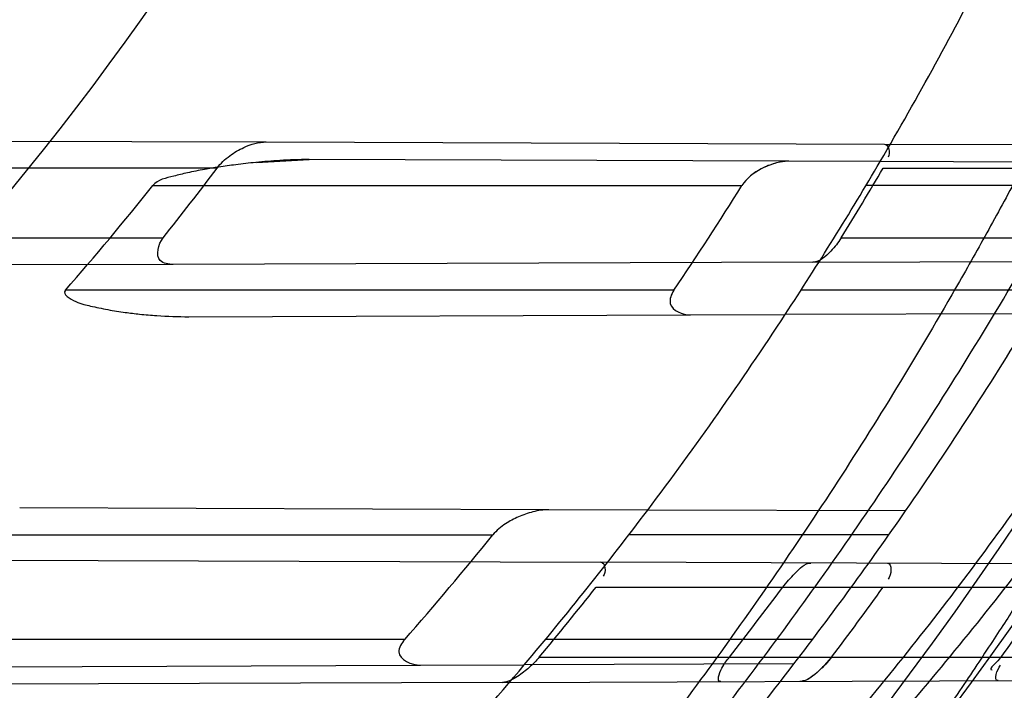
# Model space of a CAD drawing. Header units: millimetres. Extents: x 0 to 297, y 0 to 210.
# Tile 81 of 256: x 146.0682 to 146.1669, y 92.9608 to 93.028. Entities that reach past the tile are written whole.
import ezdxf

# ---------------------------------------------------------------- set-up
doc = ezdxf.new("R2010")
doc.units = ezdxf.units.MM
doc.header["$LTSCALE"] = 16.335
doc.layers.get('0').update_dxf_attribs({"linetype": 'CONTINUOUS'})
for name, color, linetype in [('01_GLOBAL', 7, 'CONTINUOUS'), ('INTFCLR_1', 7, 'CONTINUOUS'), ('INTFCLR_144815', 7, 'CONTINUOUS')]:
    doc.layers.add(name, color=color, linetype=linetype)

msp = doc.modelspace()

# ---------------------------------------------------------------- linework, layer by layer
at = {"color": 7, "linetype": 'Continuous'}
msp.add_circle((146.8548034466, 92.13446435), 2.66, dxfattribs=at)
at = {"color": 9, "linetype": 'Continuous'}
msp.add_arc((146.8548034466, 92.13446435), 2.6259090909, 92.9674534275, 177.0325465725, dxfattribs=at)
at = {"layer": '01_GLOBAL', "color": 7, "linetype": 'Continuous'}
msp.add_circle((146.8548034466, 92.13446435), 2.695, dxfattribs=at)
at = {"layer": 'INTFCLR_1', "color": 9, "linetype": 'Continuous'}
for p, q in [((146.0560940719, 93.0159043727), (146.0929097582, 93.01577586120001)), ((146.1548589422, 93.0155596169), (146.2212503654, 93.01532786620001)), ((146.1452844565, 93.0138430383), (146.0972084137, 93.014010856)), ((146.1785214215, 93.0137270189), (146.1544393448, 93.0138110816)), ((146.0879751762, 93.0131600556), (146.0500057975, 93.0131600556)), ((146.154744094, 93.0131600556), (146.2201688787, 93.0131600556)), ((146.0815347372, 93.0114100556), (146.1405891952, 93.0114100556)), ((146.1772468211, 93.0114100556), (146.1530172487, 93.0114100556)), ((146.0435891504, 93.00616005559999), (146.0825676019, 93.00616005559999)), ((146.1505255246, 93.00616005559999), (146.2166761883, 93.00616005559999)), ((146.0835865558, 93.0035117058), (146.0448644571, 93.0033765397)), ((146.1476880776, 93.0037354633), (146.2155845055, 93.0039724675)), ((146.1337636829, 93.00091005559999), (146.0727722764, 93.00091005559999)), ((146.1712063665, 93.00091005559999), (146.1465002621, 93.00091005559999)), ((146.1697951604, 92.9985626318), (146.1449179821, 92.9984757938)), ((146.085160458, 92.9982671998), (146.1354262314, 92.9984426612)), ((146.1212333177, 92.97892699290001), (146.0681950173, 92.97911213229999)), ((146.1569801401, 92.9788022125), (146.1311386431, 92.9788924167)), ((146.0487327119, 92.9764100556), (146.1156249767, 92.9764100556)), ((146.1553095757, 92.9764100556), (146.1292506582, 92.9764100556)), ((146.1981096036, 92.973408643), (146.1264587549, 92.9736587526)), ((146.1259618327, 92.9711600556), (146.1966506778, 92.9711600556)), ((146.1067828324, 92.96591005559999), (146.0365197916, 92.96591005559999)), ((146.1476501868, 92.96591005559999), (146.1208825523, 92.96591005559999)), ((146.1202700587, 92.96416005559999), (146.1920924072, 92.96416005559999)), ((146.0517130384, 92.9631504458), (146.1083527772, 92.96334815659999)), ((146.1457980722, 92.9634788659), (146.1187734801, 92.9633845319)), ((146.1165994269, 92.961626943), (146.1906055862, 92.9618852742))]:
    msp.add_line(p, q, dxfattribs=at)
at = {"layer": 'INTFCLR_1', "color": 6, "linetype": 'Continuous'}
for p, q in [((146.0929097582, 93.01577586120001), (146.1548589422, 93.0155596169)), ((146.1544393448, 93.0138110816), (146.1452844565, 93.0138430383)), ((146.1476880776, 93.0037354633), (146.0835865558, 93.0035117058)), ((146.1354262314, 92.9984426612), (146.1449179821, 92.9984757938)), ((146.1311386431, 92.9788924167), (146.1212333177, 92.97892699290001)), ((146.0566160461, 92.9739025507), (146.1264587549, 92.9736587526)), ((146.1083527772, 92.96334815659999), (146.1187734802, 92.9633845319)), ((146.1165994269, 92.961626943), (146.0428359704, 92.9613694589))]:
    msp.add_line(p, q, dxfattribs=at)
at = {"layer": 'INTFCLR_1', "color": 7, "linetype": 'Continuous'}
for p, q in [((146.0919360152, 93.01373216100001), (146.0972084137, 93.014010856)), ((146.1495747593, 92.96416005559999), (146.1485947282, 92.9630573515))]:
    msp.add_line(p, q, dxfattribs=at)
msp.add_lwpolyline([(146.1452844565, 93.0138430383), (146.145161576, 93.0138415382), (146.1450354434, 93.0138361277), (146.1449060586, 93.013826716), (146.1447735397, 93.0138132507), (146.1446377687, 93.0137956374), (146.1444983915, 93.01377365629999), (146.14435529, 93.0137471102), (146.1442085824, 93.0137159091), (146.1440582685, 93.0136799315)], dxfattribs=at)
at = {"layer": 'INTFCLR_1', "color": 6, "linetype": 'Continuous'}
for centre, radius, start, end in [((145.8396077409, 93.1986600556), 0.4224162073, 270, 90.00000002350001), ((145.8396077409, 93.1986600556), 0.4014439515, 270, 90.00000002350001), ((145.8396077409, 93.1986600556), 0.3650864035, 326.7481499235, 329.5812702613), ((145.8399572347, 93.19916784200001), 0.3100190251, 321.4961256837, 323.1309406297), ((145.8394228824, 93.1984180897), 0.3657157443, 328.2843877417, 329.5648426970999), ((145.8478374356, 93.1975288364), 0.2987551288, 318.8428261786, 321.4658465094), ((145.8423734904, 93.197793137), 0.3516691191, 325.9543574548, 327.9948563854), ((145.8396077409, 93.1986600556), 0.3650864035, 319.8764540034, 322.9895536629), ((145.8396077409, 93.1986600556), 0.3860864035, 322.472557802, 325.2879487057), ((145.8279203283, 93.2097152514), 0.3704122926, 318.8372979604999, 320.9607436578), ((145.8393542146, 93.19838971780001), 0.3657557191, 320.1784083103, 321.5917423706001), ((145.8397569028, 93.1988953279), 0.380581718, 321.9186122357, 323.2455153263), ((145.8393760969, 93.19839838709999), 0.3887040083, 322.9426850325, 324.2249055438), ((145.8396156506, 93.1986715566), 0.4023581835, 324.3492726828, 325.5667879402)]:
    msp.add_arc(centre, radius, start, end, dxfattribs=at)
at = {"layer": 'INTFCLR_1', "color": 9, "linetype": 'Continuous'}
for radius, start, end in [(0.2950857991, 270.0000000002, 337.5066823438), (0.3650864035, 329.5812702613, 333.1113287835), (0.3650864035, 322.9895536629, 326.7481499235), (0.3860864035, 325.2879487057, 328.7836486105), (0.3650864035, 315.7698571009, 319.8764540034), (0.3860864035, 318.7108679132, 322.472557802)]:
    msp.add_arc((145.8396077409, 93.1986600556), radius, start, end, dxfattribs=at)
at = {"layer": 'INTFCLR_1', "color": 6, "linetype": 'Continuous'}
for points, knots in [([(146.1150652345, 93.49966005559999), (146.1142109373, 93.49966005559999), (146.1157546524, 93.4967194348), (146.1170803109, 93.495097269), (146.1192467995, 93.4922507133), (146.1219201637, 93.4890310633), (146.125337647, 93.48492199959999), (146.129332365, 93.48015020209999), (146.1336170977, 93.4749602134), (146.1378478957, 93.46974478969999), (146.1417862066, 93.46477709), (146.1454017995, 93.4601147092), (146.1486896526, 93.4557781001), (146.1516611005, 93.4517742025), (146.1543369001, 93.4480938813), (146.156743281, 93.4447213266), (146.1589048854, 93.44163707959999), (146.1608385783, 93.43883288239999), (146.1625660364, 93.4362903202), (146.1641084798, 93.4339883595), (146.165490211, 93.4319002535), (146.1667189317, 93.4300225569), (146.1678098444, 93.42833813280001), (146.1687779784, 93.4268295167), (146.1696459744, 93.42546558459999), (146.1706214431, 93.423921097), (146.171753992, 93.4221111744), (146.1728766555, 93.4202940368), (146.1738510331, 93.41870102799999), (146.1746912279, 93.41731672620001), (146.1756155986, 93.41578063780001), (146.1766371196, 93.41406682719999), (146.1777643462, 93.4121549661), (146.1790081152, 93.41001911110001), (146.1803754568, 93.40763886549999), (146.181880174, 93.4049791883), (146.1835347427, 93.4020038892), (146.1853542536, 93.3986670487), (146.1873580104, 93.394910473), (146.1895596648, 93.3906780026), (146.1919715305, 93.385904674), (146.194608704, 93.3805109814), (146.1974929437, 93.37438583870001), (146.200642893, 93.3673953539), (146.2040752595, 93.3593686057), (146.207802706, 93.3501000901), (146.2118351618, 93.33929616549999), (146.2161179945, 93.32670869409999), (146.2203681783, 93.31268459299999), (146.2242872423, 93.29781482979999), (146.2276657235, 93.28277344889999), (146.2304753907, 93.26769097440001), (146.2327156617, 93.2526271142), (146.2343982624, 93.23757951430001), (146.2355287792, 93.2225836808), (146.236117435, 93.2076250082), (146.2361708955, 93.1927271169), (146.2356951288, 93.1778762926), (146.2346936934, 93.1630744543), (146.2331693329, 93.14833346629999), (146.2311191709, 93.13362365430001), (146.2285428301, 93.118964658), (146.2254275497, 93.1043246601), (146.2217708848, 93.08972222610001), (146.2176203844, 93.0753599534), (146.2132204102, 93.0619357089), (146.2088852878, 93.0500181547), (146.2048596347, 93.03983984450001), (146.2011587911, 93.03109379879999), (146.1977663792, 93.02352122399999), (146.1946668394, 93.0169247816), (146.1918379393, 93.0111427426), (146.1892594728, 93.00605475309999), (146.1869119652, 93.00156293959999), (146.1847820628, 92.9975938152), (146.1828538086, 92.99408321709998), (146.1811073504, 92.9909679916), (146.1795253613, 92.9881960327), (146.1780916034, 92.9857232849), (146.1767959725, 92.98352048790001), (146.1756290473, 92.98156117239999), (146.1745782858, 92.9798159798), (146.1736278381, 92.978252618), (146.1727650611, 92.97684583), (146.1719665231, 92.97555403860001), (146.1711689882, 92.9742735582), (146.1703111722, 92.9729065), (146.1693416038, 92.9713741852), (146.1682509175, 92.96966675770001), (146.1670226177, 92.967763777), (146.1656376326, 92.9656430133), (146.1640803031, 92.9632881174), (146.1623329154, 92.96068309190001), (146.1603729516, 92.9578066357), (146.1581781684, 92.95463849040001), (146.1557236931, 92.95116048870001), (146.1529902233, 92.94736306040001), (146.1499514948, 92.9432300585), (146.1465806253, 92.93874712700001), (146.1428687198, 92.9339262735), (146.1388145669, 92.92878215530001), (146.1344498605, 92.9233765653), (146.129996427, 92.9179679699), (146.1258273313, 92.9129825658), (146.1222457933, 92.9086814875), (146.1194492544, 92.9053209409), (146.1171773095, 92.9023517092), (146.1158081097, 92.90067919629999), (146.114193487, 92.8976600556), (146.1150652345, 92.8976600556)], [0, 0, 0, 0, 0.0038604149, 0.007501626, 0.0124785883, 0.0188917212, 0.0268498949, 0.0364677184, 0.0470694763, 0.05724446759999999, 0.0668187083, 0.0757144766, 0.08390537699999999, 0.0914099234, 0.09824517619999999, 0.1044667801, 0.1101313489, 0.1152642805, 0.1198589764, 0.1240215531, 0.1277856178, 0.1311734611, 0.1341617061, 0.1368541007, 0.1392736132, 0.1414672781, 0.1451087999, 0.148921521, 0.1511192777, 0.1535471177, 0.1562389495, 0.1592204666, 0.1625628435, 0.1662680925, 0.1703891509, 0.1749670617, 0.1800766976, 0.185772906, 0.1921414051, 0.1993155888, 0.2073311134, 0.2163077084, 0.2264451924, 0.2379233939, 0.2509534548, 0.2658909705, 0.2830621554, 0.3030578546, 0.3259639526, 0.3492662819, 0.3725305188, 0.395610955, 0.4185782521, 0.4413347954, 0.4640172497, 0.4865192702, 0.5089682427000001, 0.5313242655, 0.5536477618, 0.5759939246, 0.5982772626, 0.6207472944, 0.6432362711, 0.6658996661, 0.6887559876, 0.7107777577, 0.7297237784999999, 0.7460531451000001, 0.7602331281, 0.7726347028, 0.7835467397, 0.7931663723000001, 0.8017211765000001, 0.8093215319, 0.8160683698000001, 0.8220757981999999, 0.8274205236, 0.83220661, 0.8364980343, 0.8403367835, 0.8437547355, 0.8468031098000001, 0.8495420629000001, 0.8520223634, 0.8542604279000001, 0.8564046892, 0.8588391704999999, 0.8615533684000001, 0.8645986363, 0.8679945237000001, 0.8717882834, 0.8760445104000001, 0.8807522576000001, 0.8859628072, 0.8917731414, 0.8981681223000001, 0.9051985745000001, 0.9129160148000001, 0.9213486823, 0.930543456, 0.9404096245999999, 0.9509435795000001, 0.9619432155, 0.9720502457, 0.9803711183, 0.9870628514, 0.9922716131, 0.9960607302, 1, 1, 1, 1]), ([(146.1150652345, 92.8976600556), (146.1160387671, 92.8976600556), (146.1177271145, 92.89879781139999), (146.1203228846, 92.9003605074), (146.1232989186, 92.9025230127), (146.1269787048, 92.9053406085), (146.1313602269, 92.9089379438), (146.136189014, 92.91313112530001), (146.1410884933, 92.91761397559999), (146.14571304, 92.9220450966), (146.1499506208, 92.9262672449), (146.1538079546, 92.9302518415), (146.1573032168, 92.9339788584), (146.1604624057, 92.937443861), (146.1633068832, 92.94064572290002), (146.1658602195, 92.9435866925), (146.1681553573, 92.9462865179), (146.1702110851, 92.9487509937), (146.1720499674, 92.9509928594), (146.1736917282, 92.9530256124), (146.175161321, 92.9548706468), (146.1764960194, 92.9565673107), (146.177810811, 92.95825759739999), (146.1792115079, 92.96008025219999), (146.1806985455, 92.9620417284), (146.1821699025, 92.9640101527), (146.183615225, 92.9659693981), (146.1851191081, 92.968036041), (146.1867839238, 92.9703582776), (146.1886446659, 92.972997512), (146.1907239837, 92.9760042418), (146.1930437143, 92.979433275), (146.1956231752, 92.98334142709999), (146.1984823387, 92.98779871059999), (146.2016518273, 92.9929030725), (146.2051614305, 92.9987672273), (146.209038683, 93.005528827), (146.2133125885, 93.0133699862), (146.2180078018, 93.022504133), (146.2231555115, 93.0332508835), (146.2286552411, 93.0457632), (146.2341538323, 93.0596479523), (146.2392951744, 93.07428707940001), (146.2438614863, 93.0891259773), (146.2478132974, 93.1040197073), (146.2511637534, 93.1189522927), (146.2539112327, 93.1338447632), (146.2560779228, 93.1487375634), (146.2576685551, 93.16356724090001), (146.2586982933, 93.17835740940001), (146.2591763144, 93.1930934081), (146.2591102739, 93.2077777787), (146.2585051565, 93.2224192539), (146.2573642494, 93.23700854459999), (146.2556872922, 93.2515519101), (146.2534729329, 93.26604722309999), (146.2507211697, 93.28047229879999), (146.2474209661, 93.294859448), (146.2435667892, 93.30919064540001), (146.239139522, 93.32348247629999), (146.234151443, 93.3376622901), (146.2288018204, 93.3511951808), (146.2234345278, 93.3634526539), (146.218408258, 93.37400210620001), (146.2138248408, 93.3829753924), (146.2096571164, 93.39067785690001), (146.2058775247, 93.3973234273), (146.2024553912, 93.403091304), (146.1993628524, 93.4081180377), (146.196567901, 93.4125186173), (146.1940471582, 93.41637669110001), (146.1917761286, 93.41976864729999), (146.189737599, 93.4227484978), (146.1879066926, 93.4253737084), (146.18627007, 93.42768142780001), (146.1848016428, 93.42972175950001), (146.183482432, 93.4315308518), (146.182221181, 93.43323985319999), (146.1809100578, 93.43499623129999), (146.1794654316, 93.4369070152), (146.1779774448, 93.43884782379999), (146.1764846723, 93.440768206), (146.1749729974, 93.44268811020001), (146.1733137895, 93.4447660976), (146.1714604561, 93.447050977), (146.1693845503, 93.4495663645), (146.1670661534, 93.4523229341), (146.1644777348, 93.45533517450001), (146.1615962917, 93.4586107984), (146.1583918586, 93.46215953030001), (146.154841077, 93.4659798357), (146.1509238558, 93.4700622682), (146.1466153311, 93.47439119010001), (146.1419164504, 93.4789285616), (146.1369054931, 93.4835497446), (146.1319289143, 93.4879019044), (146.1273729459, 93.491667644), (146.1235388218, 93.49461922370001), (146.1204516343, 93.49687491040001), (146.1177826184, 93.498487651), (146.1160568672, 93.49966005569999), (146.1150652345, 93.49966005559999)], [0, 0, 0, 0, 0.0042187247, 0.0081401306, 0.0133978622, 0.0200459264, 0.0282638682, 0.0379443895, 0.0477615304, 0.05703690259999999, 0.0656973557, 0.0736821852, 0.0810680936, 0.0878383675, 0.0940009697, 0.0996271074, 0.1047154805, 0.1093563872, 0.1135342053, 0.1172803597, 0.1206792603, 0.1237557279, 0.1266349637, 0.1299589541, 0.1337168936, 0.1373013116, 0.1406085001, 0.1442672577, 0.148377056, 0.1529904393, 0.1582606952, 0.164218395, 0.1709303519, 0.1785521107, 0.1871652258, 0.1969659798, 0.2081658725, 0.2209392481, 0.2356613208, 0.2526660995, 0.2725685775, 0.2948769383, 0.3173640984, 0.3397873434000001, 0.3621386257, 0.3841211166, 0.4060891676, 0.4277469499, 0.4493218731, 0.470705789, 0.4919793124, 0.5131981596, 0.5343255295, 0.5554668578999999, 0.5765984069, 0.5977513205, 0.6189954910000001, 0.6402209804, 0.6617015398, 0.6832900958, 0.7050415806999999, 0.7268239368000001, 0.7463339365, 0.7630160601, 0.7774553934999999, 0.7899931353, 0.8009638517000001, 0.8105830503, 0.8190545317, 0.8265380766, 0.8331730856, 0.8390248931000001, 0.8442268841, 0.8488182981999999, 0.8528943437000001, 0.8564866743, 0.8597116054, 0.8625968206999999, 0.8656908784, 0.8692094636, 0.8729771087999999, 0.8762884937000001, 0.879749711, 0.8835661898, 0.8878115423, 0.8924986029, 0.8976989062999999, 0.9034198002, 0.9097088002, 0.9166034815, 0.9241390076, 0.9323094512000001, 0.9411199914, 0.9506041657, 0.9606137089, 0.9706541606, 0.9792553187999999, 0.9862062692, 0.9916647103, 0.9957028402, 1, 1, 1, 1]), ([(145.8396077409, 93.45947231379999), (145.8448083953, 93.4596857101), (145.8552252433, 93.4598003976), (145.8708287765, 93.45903859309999), (145.8863869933, 93.45733971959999), (145.9018926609, 93.4546973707), (145.9172546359, 93.4511115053), (145.9321403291, 93.44667133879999), (145.9466984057, 93.44137698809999), (145.9609232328, 93.43523324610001), (145.9749848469, 93.428124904), (145.9885894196, 93.4201818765), (146.0016818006, 93.411438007), (146.014218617, 93.4019253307), (146.0261538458, 93.39167920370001), (146.0374487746, 93.38073447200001), (146.0480597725, 93.3691354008), (146.0579508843, 93.35692175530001), (146.0670808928, 93.3441478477), (146.0754235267, 93.330855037), (146.0829524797, 93.3170860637), (146.0896391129, 93.3028937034), (146.0954570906, 93.2883381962), (146.1003896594, 93.27346713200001), (146.104422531, 93.2583263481), (146.1075415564, 93.24296784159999), (146.109734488, 93.2274500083), (146.1109929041, 93.2118355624), (146.1113133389, 93.1961898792), (146.110697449, 93.1805682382), (146.1091501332, 93.1650221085), (146.1066772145, 93.14959788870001), (146.1032874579, 93.1343489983), (146.0989925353, 93.11932904), (146.0938089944, 93.1045959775), (146.0877578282, 93.09020764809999), (146.0808640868, 93.0762176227), (146.0731513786, 93.0626691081), (146.0646508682, 93.0496148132), (146.0553942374, 93.03709997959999), (146.0454166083, 93.02516727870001), (146.0347444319, 93.01384756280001), (146.0234240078, 93.00319068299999), (146.0114894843, 92.9932263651), (145.9989896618, 92.9839941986), (145.985966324, 92.9755254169), (145.9724717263, 92.9678514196), (145.9585675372, 92.9610037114), (145.9445877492, 92.95512209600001), (145.9309740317, 92.9502947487), (145.9183319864, 92.9465585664), (145.9068866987, 92.94376529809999), (145.8966921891, 92.9417281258), (145.8870094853, 92.9401674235), (145.877001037, 92.9389286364), (145.8658733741, 92.93800534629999), (145.8532656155, 92.93753089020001), (145.8443587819, 92.93765285), (145.8396077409, 92.9378477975)], [0, 0, 0, 0, 0.0185657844, 0.0371317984, 0.05569073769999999, 0.0743563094, 0.09320240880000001, 0.1119235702, 0.129729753, 0.1484268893, 0.1671582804, 0.1858963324, 0.2045840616, 0.2232805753, 0.241995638, 0.2606572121, 0.2793460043, 0.298034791, 0.3166822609, 0.3353170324, 0.3539796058, 0.3726237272, 0.3912431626, 0.4098577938, 0.4284754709, 0.4470981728, 0.4657246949, 0.4843423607, 0.5029403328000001, 0.5215094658, 0.5400731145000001, 0.5586325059, 0.5771954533, 0.5957587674, 0.6143211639, 0.6328711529, 0.651401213, 0.6699184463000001, 0.6884460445, 0.7069331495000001, 0.7254085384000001, 0.7438945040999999, 0.7623917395, 0.7808314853, 0.7993176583, 0.8177869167, 0.8362093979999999, 0.8546575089, 0.8730374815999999, 0.8902753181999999, 0.9061521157, 0.9200376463, 0.9322836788, 0.9432240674, 0.9550134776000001, 0.9682465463, 0.9830392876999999, 1, 1, 1, 1]), ([(146.1061488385, 93.1149329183), (146.1053270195, 93.112425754), (146.103609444, 93.10743535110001), (146.1008138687, 93.10002914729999), (146.0978014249, 93.09270851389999), (146.0945747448, 93.0854798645), (146.0911366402, 93.0783494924), (146.0874900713, 93.07132353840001), (146.0836382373, 93.0644081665), (146.0795844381, 93.0576093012), (146.0753322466, 93.0509329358), (146.0708852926, 93.04438476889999), (146.0662475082, 93.0379705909), (146.0614228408, 93.0316958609), (146.0564155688, 93.0255661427), (146.0512299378, 93.0195866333), (146.0458705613, 93.01376265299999), (146.0403419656, 93.0080991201), (146.0346490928, 93.00260109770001), (146.0287967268, 92.9972732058), (146.0227901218, 92.99212022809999), (146.0166343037, 92.987146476), (146.0103348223, 92.98235643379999), (146.0038969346, 92.9777540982), (145.9973264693, 92.97334363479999), (145.9906289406, 92.9691287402), (145.9838104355, 92.96511323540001), (145.9768766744, 92.9613004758), (145.9698338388, 92.9576938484), (145.9626879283, 92.9542964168), (145.9554452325, 92.95111115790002), (145.9481119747, 92.9481407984), (145.9406944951, 92.9453879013), (145.9331992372, 92.94285485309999), (145.9256327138, 92.94054385), (145.9180014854, 92.9384568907), (145.910312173, 92.9365957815), (145.9025714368, 92.93496213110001), (145.8947859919, 92.9335573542), (145.8869625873, 92.93238266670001), (145.8791079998, 92.93143908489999), (145.8712290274, 92.9307274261), (145.8633325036, 92.9302483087), (145.8554252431, 92.93000215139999), (145.8475142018, 92.9299891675), (145.8422420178, 92.9301359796), (145.8396077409, 92.93024821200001)], [0, 0, 0, 0, 0.0227356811, 0.0454710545, 0.0682062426, 0.09094098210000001, 0.1136756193, 0.1364096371, 0.1591436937, 0.1818769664, 0.2046103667, 0.2273428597, 0.2500755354, 0.2728072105, 0.2955391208, 0.3182699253, 0.3410011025, 0.3637310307, 0.3864614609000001, 0.4091905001, 0.4319201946, 0.4546483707, 0.4773773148, 0.5001046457, 0.5228327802, 0.5455591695, 0.5682859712, 0.5910108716, 0.6137361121, 0.6364602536, 0.6591836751, 0.681906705, 0.7046293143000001, 0.7273515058, 0.750073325, 0.77279473, 0.7955158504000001, 0.8182366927, 0.8409573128, 0.8636777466, 0.886398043, 0.9091183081, 0.9318386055, 0.9545589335, 0.9772794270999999, 1, 1, 1, 1]), ([(146.0879751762, 93.0131600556), (146.0883307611, 93.0136342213), (146.0891835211, 93.0144192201), (146.0908285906, 93.01538165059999), (146.0921384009, 93.01577855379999), (146.0929097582, 93.01577586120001)], [0, 0, 0, 0, 0.3105544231, 0.5958215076, 1, 1, 1, 1]), ([(146.0835865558, 93.0035117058), (146.0831316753, 93.003510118), (146.0816104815, 93.0037073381), (146.0820922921, 93.00556263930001), (146.0825676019, 93.00616005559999)], [0, 0, 0, 0, 0.3733713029, 1, 1, 1, 1]), ([(146.1505255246, 93.00616005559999), (146.1502313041, 93.0056839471), (146.1494618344, 93.0047416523), (146.1483924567, 93.00373792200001), (146.1476880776, 93.0037354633)], [0, 0, 0, 0, 0.4427639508, 1, 1, 1, 1]), ([(146.1337636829, 93.00091005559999), (146.1335050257, 93.0005271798), (146.1329499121, 92.9991113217), (146.1346550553, 92.9984399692), (146.1354262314, 92.9984426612)], [0, 0, 0, 0, 0.3746702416, 1, 1, 1, 1]), ([(146.1212333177, 92.97892699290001), (146.1206944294, 92.97892887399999), (146.1196422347, 92.9787614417), (146.1181871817, 92.9782540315), (146.1168085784, 92.9775189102), (146.1159792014, 92.9768476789), (146.1156249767, 92.9764100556)], [0, 0, 0, 0, 0.256782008, 0.5014535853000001, 0.7317217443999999, 1, 1, 1, 1]), ([(146.1446816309, 92.9711600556), (146.1450489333, 92.9716518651), (146.1458699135, 92.9725069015), (146.1468640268, 92.9735875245), (146.1475019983, 92.9735852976)], [0, 0, 0, 0, 0.4903558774, 1, 1, 1, 1]), ([(146.1067828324, 92.96591005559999), (146.1064813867, 92.9655658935), (146.1055576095, 92.96420738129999), (146.1075063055, 92.96334520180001), (146.1083527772, 92.96334815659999)], [0, 0, 0, 0, 0.3508556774, 1, 1, 1, 1]), ([(146.1202700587, 92.96416005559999), (146.1199619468, 92.9637905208), (146.119279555, 92.96308430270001), (146.1180988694, 92.9621810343), (146.1171380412, 92.9616288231), (146.1165994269, 92.961626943)], [0, 0, 0, 0, 0.3185512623, 0.6433889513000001, 1, 1, 1, 1]), ([(146.1384538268, 92.9617032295), (146.1380035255, 92.9617016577), (146.1386083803, 92.9633390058), (146.1390498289, 92.9638072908), (146.1393262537, 92.96416005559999)], [0, 0, 0, 0, 0.5011892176, 1, 1, 1, 1])]:
    msp.add_open_spline(points, degree=3, knots=knots, dxfattribs=at)
at = {"layer": 'INTFCLR_1', "color": 9, "linetype": 'Continuous'}
for points, knots in [([(146.192649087, 93.32918458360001), (146.1958606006, 93.3200052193), (146.2016925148, 93.30114236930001), (146.207244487, 93.2768969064), (146.2099856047, 93.26070402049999), (146.2110878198, 93.253064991), (146.2117778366, 93.24792487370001), (146.2134659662, 93.2337653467), (146.2150886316, 93.21041586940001), (146.2148602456, 93.18698353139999), (146.2140091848, 93.1726580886), (146.2136200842, 93.1674304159), (146.2129629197, 93.1596501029), (146.2111506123, 93.1430830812), (146.206931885, 93.118104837), (146.2017743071, 93.0973624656), (146.19827327, 93.0854582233), (146.1968531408, 93.0807900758), (146.1942959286, 93.07278256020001), (146.1888936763, 93.05732598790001), (146.1802622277, 93.0362568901), (146.171382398, 93.0181655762), (146.1656550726, 93.0076059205), (146.1635773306, 93.00388144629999), (146.1604900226, 92.99844783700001), (146.1538400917, 92.9872487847), (146.1432874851, 92.97113303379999), (146.130351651, 92.95354161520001), (146.1210235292, 92.9420657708), (146.1156460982, 92.9357669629), (146.113618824, 92.9334160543), (146.1101975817, 92.92950581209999), (146.1038773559, 92.92246982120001), (146.096999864, 92.91514089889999), (146.0907938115, 92.90865212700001), (146.0870749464, 92.9047487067), (146.0841227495, 92.9015614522), (146.082218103, 92.8993550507), (146.0811689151, 92.8979602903), (146.0807337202, 92.8972201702), (146.0804699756, 92.8966891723), (146.0805812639, 92.89599818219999), (146.0820539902, 92.89629864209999), (146.0836740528, 92.8970751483), (146.0866075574, 92.8986610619), (146.0894057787, 92.90044352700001), (146.0917034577, 92.9019746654), (146.0931778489, 92.9029884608), (146.0956556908, 92.90472264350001), (146.0996186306, 92.9076240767), (146.1051563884, 92.9119288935), (146.1134349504, 92.91874134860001), (146.1208444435, 92.9253865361), (146.1273278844, 92.93160424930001), (146.1319747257, 92.9361902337), (146.1403493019, 92.9448249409), (146.1522854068, 92.9582898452), (146.1663008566, 92.97619255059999), (146.1763364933, 92.9908585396), (146.1823017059, 93.0003968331), (146.1845040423, 93.0040206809), (146.1878179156, 93.0095809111), (146.1948947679, 93.0220655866), (146.2049952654, 93.04233046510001), (146.2119439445, 93.05926636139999), (146.2151676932, 93.0680384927)], [0, 0, 0, 0, 0.0419354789, 0.08505031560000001, 0.1071497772, 0.1127379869, 0.1183317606, 0.1295131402, 0.1742263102, 0.2191466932, 0.230445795, 0.2361065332, 0.241751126, 0.2641147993, 0.3079545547, 0.3508736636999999, 0.3561840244, 0.3614616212, 0.3719139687, 0.3924297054, 0.4320526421, 0.4700131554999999, 0.4792642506, 0.483852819, 0.4884035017, 0.5062126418, 0.5400088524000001, 0.5714206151, 0.6003317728, 0.6037560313, 0.6071340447, 0.6137178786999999, 0.6261602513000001, 0.6479155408, 0.6570536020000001, 0.6648783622, 0.6711643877, 0.6757843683, 0.6774462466, 0.6786751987, 0.6794900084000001, 0.6799813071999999, 0.6813020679, 0.6842478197, 0.6888651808, 0.6950795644, 0.6987591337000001, 0.70073729, 0.7027989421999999, 0.7117993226, 0.7219139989, 0.7330405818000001, 0.7580265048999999, 0.7648041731, 0.7717766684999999, 0.7861782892, 0.816667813, 0.8493175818, 0.8841610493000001, 0.8932352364, 0.8978283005, 0.9024468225, 0.9211469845, 0.9596997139, 1, 1, 1, 1]), ([(146.0853256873, 92.8976600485), (146.0851880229, 92.8976600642), (146.0848509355, 92.89772652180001), (146.0848682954, 92.8983324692), (146.0852289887, 92.8989558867), (146.0858526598, 92.899882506), (146.0868032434, 92.90103576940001), (146.0886356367, 92.90311300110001), (146.090803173, 92.90538433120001), (146.093215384, 92.9078699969), (146.0959839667, 92.9106977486), (146.1017014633, 92.91652160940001), (146.1087122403, 92.9238050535), (146.1151564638, 92.93080113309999), (146.1186445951, 92.93468953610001), (146.1207113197, 92.9370272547), (146.1261908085, 92.9432880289), (146.1356953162, 92.9546953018), (146.1488811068, 92.97219203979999), (146.1596415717, 92.9882291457), (146.1664241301, 92.999377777), (146.1695721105, 93.0047856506), (146.1716900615, 93.0084914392), (146.1775256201, 93.01899357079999), (146.1865751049, 93.0369892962), (146.1953782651, 93.05796449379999), (146.2008882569, 93.0733547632), (146.2034958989, 93.0813264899), (146.2049438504, 93.08597324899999), (146.2085119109, 93.097817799), (146.2137695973, 93.1184592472), (146.2180725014, 93.14332988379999), (146.2199207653, 93.15982562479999), (146.2205908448, 93.1675712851), (146.2209875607, 93.1727752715), (146.221855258, 93.18703529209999), (146.2220882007, 93.21036457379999), (146.2204334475, 93.233609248), (146.2187124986, 93.2477025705), (146.218008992, 93.25281923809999), (146.2168850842, 93.2604243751), (146.2140893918, 93.276548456), (146.2084266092, 93.3006892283), (146.202482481, 93.319456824), (146.1992099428, 93.3285886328)], [0, 0, 0, 0, 0.0008731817, 0.001718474, 0.0032338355, 0.0055641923, 0.008732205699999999, 0.0127298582, 0.0231213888, 0.0286463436, 0.0346993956, 0.04822263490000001, 0.0804125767, 0.0988155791, 0.1085508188, 0.1135449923, 0.1186070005, 0.1613231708, 0.2076862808, 0.2575123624, 0.2837454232, 0.2904461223, 0.2972015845, 0.3108183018, 0.3666504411, 0.4248609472, 0.4549769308, 0.4703146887, 0.4780576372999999, 0.4858477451, 0.5487776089, 0.6130123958, 0.6457680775, 0.6540347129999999, 0.6623246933, 0.6788711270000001, 0.74464742, 0.8101273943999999, 0.8265053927, 0.8346996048, 0.8428861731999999, 0.8752668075, 0.9384714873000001, 1, 1, 1, 1]), ([(146.2217743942, 93.0687615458), (146.2184946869, 93.06003183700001), (146.2114239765, 93.04317628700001), (146.2011560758, 93.0230258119), (146.1939644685, 93.010614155), (146.1905957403, 93.005084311), (146.1883561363, 93.0014789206), (146.1822867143, 92.9919839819), (146.1720758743, 92.97738533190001), (146.1578239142, 92.9595726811), (146.1456903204, 92.94617756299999), (146.1371787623, 92.93758717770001), (146.132454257, 92.9330225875), (146.1258582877, 92.9268294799), (146.1183224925, 92.920211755), (146.1099078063, 92.9134283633), (146.1042775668, 92.9091393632), (146.1002493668, 92.90624771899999), (146.0977315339, 92.9045193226), (146.0962319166, 92.9035072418), (146.0929973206, 92.90139697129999), (146.0896283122, 92.89928851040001), (146.086516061, 92.8979211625), (146.0856598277, 92.8976600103), (146.0853256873, 92.8976600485)], [0, 0, 0, 0, 0.1254333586, 0.2455838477, 0.3039242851, 0.3183395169, 0.3326778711, 0.3610127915, 0.4699119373, 0.572102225, 0.6676664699, 0.7128530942, 0.7347412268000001, 0.7560248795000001, 0.8345501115, 0.8695520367, 0.9013904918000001, 0.9297392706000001, 0.9362356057, 0.9424699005, 0.9540693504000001, 0.9882335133, 0.9955056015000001, 1, 1, 1, 1])]:
    msp.add_open_spline(points, degree=3, knots=knots, dxfattribs=at)
at = {"layer": 'INTFCLR_1', "color": 6, "linetype": 'Continuous'}
for points in [[(146.1548589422, 93.0155596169), (146.155311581, 93.0155580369), (146.1554742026, 93.01464796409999), (146.1552449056, 93.0142576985)], [(146.1264587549, 92.9736587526), (146.1269283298, 92.97365711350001), (146.1269774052, 92.97263637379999), (146.1266856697, 92.972268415)], [(146.1551722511, 92.9735585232), (146.1557076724, 92.9735566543), (146.1555501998, 92.9723879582), (146.1552371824, 92.9719535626)], [(146.1665658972, 92.96416005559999), (146.1662600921, 92.9637337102), (146.1651265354, 92.96287723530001), (146.1656512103, 92.9628790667)], [(146.1662536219, 92.9618002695), (146.165728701, 92.96179843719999), (146.1661927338, 92.9629293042), (146.1664986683, 92.96335585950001)]]:
    msp.add_open_spline(points, degree=3, dxfattribs=at)
at = {"layer": 'INTFCLR_1', "color": 7, "linetype": 'Continuous'}
for points, knots in [([(146.0972084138, 93.0140108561), (146.0966989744, 93.01400968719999), (146.0957229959, 93.01399726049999), (146.0939387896, 93.0139088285), (146.0919923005, 93.0137502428), (146.0899492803, 93.0135158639), (146.0882396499, 93.01327758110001), (146.0866257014, 93.0130105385), (146.0851079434, 93.01272749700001), (146.0833802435, 93.01227211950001), (146.0820321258, 93.01199821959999), (146.0815347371, 93.0114100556)], [0, 0, 0, 0, 0.0954838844, 0.1829011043, 0.3347776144, 0.4614115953, 0.5683430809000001, 0.6581189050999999, 0.7685075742, 0.8556271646, 1, 1, 1, 1]), ([(146.1452822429, 93.0138414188), (146.1448113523, 93.01384314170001), (146.143863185, 93.0136789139), (146.142189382, 93.0129996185), (146.1410457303, 93.01214622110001), (146.1405879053, 93.0114087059)], [0, 0, 0, 0, 0.2597387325, 0.5211883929, 1, 1, 1, 1]), ([(146.1440582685, 93.0136799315), (146.1435273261, 93.01354627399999), (146.1422247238, 93.01302827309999), (146.1410416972, 93.0121340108), (146.1405891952, 93.0114100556)], [0, 0, 0, 0, 0.3907289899, 1, 1, 1, 1]), ([(146.0727722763, 93.00091005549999), (146.072443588, 93.0005158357), (146.0740057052, 92.99958481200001), (146.0753063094, 92.99935255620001), (146.0770440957, 92.99894704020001), (146.0786661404, 92.9987076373), (146.0803087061, 92.99850573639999), (146.0824338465, 92.9983219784), (146.0840854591, 92.99826568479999), (146.0851604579, 92.9982671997)], [0, 0, 0, 0, 0.1182345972, 0.2368820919, 0.3724140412, 0.5082859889, 0.6198776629, 0.752367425, 1, 1, 1, 1]), ([(146.149574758, 92.9641600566), (146.1492055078, 92.9636707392), (146.1482938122, 92.9627417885), (146.1471298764, 92.961722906), (146.1463914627, 92.96173093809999)], [0, 0, 0, 0, 0.4535871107, 1, 1, 1, 1])]:
    msp.add_open_spline(points, degree=3, knots=knots, dxfattribs=at)
msp.add_open_spline([(146.1479234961, 92.96247458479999), (146.1475418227, 92.9621818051), (146.1471445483, 92.96177270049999), (146.1466635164, 92.9617710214)], degree=3, dxfattribs=at)
at = {"layer": 'INTFCLR_144815', "color": 6, "linetype": 'Continuous'}
for radius in [0.4466793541, 0.4256665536]:
    msp.add_circle((145.8396077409, 93.1986600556), radius, dxfattribs=at)
for radius, start, end in [(0.6157754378, 313.9937911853, 154.5150993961), (0.5947754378, 312.9543589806, 154.5144414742), (0.5751005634, 282.2440355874, 71.2863570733), (0.4627266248, 45.0000000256, 314.9999999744), (0.4618985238, 44.999999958, 315.000000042), (0.461229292, 44.99999997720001, 315.0000000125), (0.4472794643, 47.86578076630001, 312.1342192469), (0.4408857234, 45.72777364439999, 314.2722263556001), (0.4268887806, 45.6663486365, 314.3336513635), (0.4537777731, 308.490992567, 51.50900743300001), (0.4480128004, 313.9992414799, 46.00075850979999), (0.4169682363, 295.6072723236, 334.3927276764), (0.3959554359, 297.0737153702, 332.9262846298)]:
    msp.add_arc((145.8396077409, 93.1986600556), radius, start, end, dxfattribs=at)
at = {"layer": 'INTFCLR_144815', "color": 9, "linetype": 'Continuous'}
for centre, radius, start, end in [((145.8396077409, 93.1986600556), 0.5712784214, 292.4997540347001, 54.0964566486), ((145.8396077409, 93.1986600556), 0.4540564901, 52.5411294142, 307.4588705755), ((145.8396077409, 93.1986600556), 0.44073522, 45.7280221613, 314.2719778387), ((145.8396077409, 93.1986600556), 0.4337362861, 45.73034182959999, 314.2696581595), ((145.8396102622, 93.1986612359), 0.5153523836, 292.4997540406, 54.09645665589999), ((145.839607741, 93.1986600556), 0.4617768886, 314.0862202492, 45.9137797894), ((145.8396077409, 93.1986600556), 0.450734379, 313.8592910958, 46.1407088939), ((145.8396077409, 93.1986600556), 0.4477854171, 314.0319604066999, 45.9680396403), ((145.8396077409, 93.1986600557), 0.5830188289, 203.8266800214, 313.0809380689)]:
    msp.add_arc(centre, radius, start, end, dxfattribs=at)
at = {"layer": 'INTFCLR_144815', "color": 6, "linetype": 'Continuous'}
for points, knots in [([(146.1515348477, 92.8871601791), (146.1512150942, 92.88716605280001), (146.1512119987, 92.88839850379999), (146.1517859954, 92.8890891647), (146.1523169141, 92.8900499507), (146.1528921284, 92.8909097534), (146.1535763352, 92.8919129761), (146.1543814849, 92.893038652), (146.15530592, 92.8942992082), (146.1563525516, 92.89569672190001), (146.1575225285, 92.8972368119), (146.1588179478, 92.898925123), (146.1602417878, 92.900769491), (146.1617966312, 92.9027776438), (146.1634827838, 92.9049551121), (146.1652973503, 92.90730399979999), (146.1672357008, 92.9098248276), (146.169295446, 92.9125216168), (146.1714790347, 92.9154054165), (146.1737896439, 92.91848925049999), (146.1762240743, 92.92177872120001), (146.1787743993, 92.9252737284), (146.1814309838, 92.92897223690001), (146.1841860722, 92.9328752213), (146.1870298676, 92.93698109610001), (146.1899514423, 92.94128675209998), (146.1929388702, 92.9457875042), (146.195979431, 92.950477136), (146.1990598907, 92.9553480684), (146.2021667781, 92.9603915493), (146.2052866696, 92.9655978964), (146.2084064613, 92.9709567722), (146.2115136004, 92.9764574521), (146.2145962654, 92.9820890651), (146.2176434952, 92.9878408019), (146.2206452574, 92.99370206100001), (146.2235925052, 92.9996626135), (146.2264771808, 93.00571270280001), (146.2292921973, 93.0118431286), (146.2320314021, 93.0180453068), (146.2346894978, 93.02431125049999), (146.2372619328, 93.03063346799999), (146.2397453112, 93.0370061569), (146.2421317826, 93.04341060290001), (146.2444188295, 93.0498393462), (146.2466074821, 93.0562939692), (146.2487002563, 93.06278242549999), (146.2506975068, 93.0693069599), (146.2525965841, 93.07585950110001), (146.2543963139, 93.0824362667), (146.2560946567, 93.0890289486), (146.2576905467, 93.0956312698), (146.2591843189, 93.10224204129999), (146.2605765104, 93.1088610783), (146.2618676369, 93.11548837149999), (146.2630580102, 93.12212318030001), (146.2641477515, 93.1287636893), (146.2651369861, 93.135407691), (146.2660260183, 93.1420538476), (146.2668152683, 93.1487017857), (146.2675051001, 93.15535101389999), (146.2680958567, 93.1620011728), (146.2685878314, 93.1686517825), (146.2689813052, 93.1753027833), (146.269276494, 93.1819539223), (146.2694735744, 93.188605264), (146.2695726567, 93.1952566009), (146.2695738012, 93.2019080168), (146.2694770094, 93.2085593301), (146.2692822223, 93.2152106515), (146.2689893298, 93.2218617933), (146.2685981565, 93.2285127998), (146.2681084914, 93.2351633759), (146.2675200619, 93.2418134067), (146.2668325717, 93.2484624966), (146.2660456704, 93.25511036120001), (146.2651589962, 93.26175646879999), (146.2641721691, 93.2684001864), (146.2630848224, 93.2750406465), (146.2618965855, 93.28167693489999), (146.2606070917, 93.28830805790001), (146.2592161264, 93.29493226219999), (146.2577236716, 93.30154713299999), (146.25612979, 93.3081503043), (146.2544344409, 93.31474009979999), (146.2526374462, 93.32131545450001), (146.2507388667, 93.32787448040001), (146.2487392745, 93.33441381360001), (146.2466397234, 93.3409291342), (146.2444415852, 93.3474158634), (146.2421464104, 93.35386959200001), (146.2397562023, 93.36028536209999), (146.2372735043, 93.36665758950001), (146.2347014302, 93.3729801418), (146.2320437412, 93.37924629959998), (146.2293049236, 93.3854487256), (146.2264902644, 93.39157944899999), (146.2236059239, 93.397629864), (146.220658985, 93.40359077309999), (146.2176574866, 93.4094524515), (146.2146104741, 93.4152046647), (146.211527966, 93.42083682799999), (146.2084209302, 93.42633811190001), (146.2053011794, 93.43169765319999), (146.2021812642, 93.436904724), (146.1990742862, 93.4419489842), (146.1959936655, 93.4468207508), (146.1929528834, 93.4515112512), (146.189965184, 93.4560128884), (146.187043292, 93.4603194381), (146.1841991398, 93.4644262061), (146.1814436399, 93.46833010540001), (146.1787864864, 93.4720296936), (146.1762360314, 93.4755251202), (146.1737992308, 93.4788180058), (146.1714816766, 93.4819112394), (146.1692876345, 93.4848088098), (146.1672201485, 93.48751558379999), (146.1652811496, 93.4900371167), (146.1634716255, 93.4923794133), (146.1617917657, 93.49454874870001), (146.1602410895, 93.49655152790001), (146.1588186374, 93.49839409), (146.1575230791, 93.5000825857), (146.1563528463, 93.5016229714), (146.1553062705, 93.50302052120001), (146.1543814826, 93.5042811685), (146.1535770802, 93.5054070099), (146.1528902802, 93.5064101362), (146.1523225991, 93.5072704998), (146.1518630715, 93.50806105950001), (146.151402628, 93.50880307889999), (146.1510534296, 93.51015108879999), (146.1515348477, 93.5101599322)], [0, 0, 0, 0, 0.0014103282, 0.0032894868, 0.0045784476, 0.006109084, 0.0078878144, 0.009921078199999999, 0.0122159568, 0.0147800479, 0.0176210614, 0.0207450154, 0.0241645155, 0.0278962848, 0.0319450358, 0.0363094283, 0.0409856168, 0.0459681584, 0.0512740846, 0.0569372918, 0.0629614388, 0.06932079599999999, 0.0760170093, 0.0830428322, 0.09038864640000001, 0.09804223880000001, 0.1059886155, 0.1142106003, 0.1226891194, 0.1314036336, 0.1403327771, 0.1494548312, 0.1587482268, 0.1681920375, 0.1777662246, 0.1874518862, 0.1972313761, 0.2070885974, 0.2170088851, 0.2269790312, 0.2369874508, 0.247023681, 0.2570780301, 0.2671479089, 0.2771627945, 0.2871678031, 0.297203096, 0.3072268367, 0.3172573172, 0.3272873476, 0.3372951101, 0.3472786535, 0.3572404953, 0.3671820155, 0.3771057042, 0.38701475, 0.3969071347, 0.4067804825, 0.4166362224, 0.4264761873, 0.4363022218, 0.4461151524, 0.4559173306, 0.4657100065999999, 0.4754958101, 0.4852761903, 0.4950537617, 0.5048299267, 0.514607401, 0.5243876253, 0.5341732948, 0.5439658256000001, 0.5537677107, 0.5635801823, 0.5734055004, 0.5832449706, 0.5931003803, 0.6029729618, 0.6128636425, 0.6227732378, 0.6327028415, 0.6426530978, 0.6526214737, 0.6626060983, 0.6726078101, 0.6826271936, 0.6926651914, 0.7027189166, 0.7127821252, 0.7228511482, 0.7329216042, 0.7429877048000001, 0.7530428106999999, 0.7630790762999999, 0.7730874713, 0.7830577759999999, 0.7929782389, 0.8028356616, 0.8126154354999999, 0.8223014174, 0.8318761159, 0.8413205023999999, 0.8506146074, 0.8597374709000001, 0.8686675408, 0.8773831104, 0.8858627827, 0.8940860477, 0.9020337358, 0.9096886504, 0.9170358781, 0.9240630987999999, 0.9307608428, 0.9371226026, 0.9431446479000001, 0.9488258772, 0.9541674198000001, 0.9591725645, 0.9638462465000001, 0.9681947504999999, 0.9722253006, 0.9759458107, 0.979364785, 0.9824904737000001, 0.9853313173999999, 0.9878955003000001, 0.9901906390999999, 0.9922241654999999, 0.994002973, 0.9955336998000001, 0.9968227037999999, 0.9978766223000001, 1, 1, 1, 1]), ([(146.1616919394, 93.49966005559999), (146.1613689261, 93.49966005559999), (146.161354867, 93.49841693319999), (146.1618990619, 93.49770539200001), (146.1624036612, 93.49672456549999), (146.1629511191, 93.49584545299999), (146.1636029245, 93.4948204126), (146.1643702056, 93.4936703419), (146.1652510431, 93.492383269), (146.1662478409, 93.49095742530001), (146.1673615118, 93.48938730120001), (146.1685933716, 93.4876680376), (146.1699443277, 93.48579427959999), (146.1714151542, 93.4837604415), (146.1730061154, 93.4815609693), (146.1747171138, 93.4791901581), (146.1765473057, 93.4766426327), (146.1784952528, 93.4739131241), (146.1805585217, 93.4709970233), (146.1827337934, 93.4678902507), (146.1850166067, 93.4645896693), (146.187401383, 93.46109312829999), (146.1898813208, 93.4573997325), (146.1924484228, 93.4535099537), (146.1950935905, 93.4494256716), (146.1978067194, 93.4451502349), (146.2005768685, 93.4406884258), (146.2033924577, 93.43604637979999), (146.2062415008, 93.4312314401), (146.2091118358, 93.4262519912), (146.2119913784, 93.4211172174), (146.2148683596, 93.41583683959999), (146.2177314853, 93.41042093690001), (146.2205700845, 93.40487974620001), (146.2233742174, 93.3992234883), (146.2261347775, 93.39346215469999), (146.2288435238, 93.38760539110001), (146.2314930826, 93.38166241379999), (146.2340769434, 93.3756419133), (146.2365894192, 93.369552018), (146.2390255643, 93.36340035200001), (146.2413812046, 93.35719381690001), (146.2436527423, 93.35093892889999), (146.2458372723, 93.3446413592), (146.2479322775, 93.338306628), (146.2499358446, 93.3319393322), (146.2518463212, 93.3255440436), (146.2536625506, 93.31912442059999), (146.255383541, 93.3126841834), (146.2570086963, 93.3062261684), (146.2585375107, 93.2997533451), (146.2599697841, 93.293267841), (146.261305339, 93.28677202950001), (146.262544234, 93.28026746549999), (146.2636865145, 93.27375598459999), (146.2647323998, 93.2672386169), (146.265682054, 93.2607168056), (146.2665357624, 93.2541912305), (146.2672937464, 93.2476629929), (146.2679563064, 93.24113241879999), (146.2685236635, 93.23460034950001), (146.2689960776, 93.2280669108), (146.2693737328, 93.22153276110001), (146.2696568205, 93.2149978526), (146.2698454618, 93.2084627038), (146.2699397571, 93.2019271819), (146.2699397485, 93.19539174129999), (146.2698454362, 93.1888562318), (146.2696567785, 93.1823211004), (146.2693736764, 93.17578623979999), (146.2689960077, 93.1692521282), (146.2685235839, 93.1627187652), (146.2679562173, 93.15618675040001), (146.2672936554, 93.14965628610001), (146.2665356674, 93.1431281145), (146.2656819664, 93.1366026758), (146.2647323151, 93.1300809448), (146.263686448, 93.1235637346), (146.2625441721, 93.11705230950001), (146.2613053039, 93.1105479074), (146.2599697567, 93.1040521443), (146.2585375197, 93.0975668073), (146.257008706, 93.0910939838), (146.2553835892, 93.0846361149), (146.2536625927, 93.0781958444), (146.2518464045, 93.0717763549), (146.2499359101, 93.0653809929), (146.2479323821, 93.0590138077), (146.2458373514, 93.0526789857), (146.2436528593, 93.0463815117), (146.2413812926, 93.0401265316), (146.2390256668, 93.0339200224), (146.2365895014, 93.0277682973), (146.2340770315, 93.02167840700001), (146.2314931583, 93.0156578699), (146.2288435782, 93.0097148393), (146.2261348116, 93.0038580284), (146.2233742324, 92.9980966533), (146.2205700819, 92.9924403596), (146.2177314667, 92.9868991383), (146.2148683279, 92.9814832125), (146.2119913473, 92.9762028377), (146.2091118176, 92.9710680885), (146.2062415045, 92.9660886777), (146.2033924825, 92.96127377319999), (146.200576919, 92.9566317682), (146.1978068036, 92.9521700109), (146.1950937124, 92.94789463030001), (146.1924485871, 92.9438104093), (146.1898815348, 92.9399207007), (146.1874016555, 92.936227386), (146.1850169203, 92.93273089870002), (146.1827341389, 92.92943035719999), (146.1805588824, 92.9263236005), (146.1784956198, 92.9234075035), (146.1765476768, 92.92067799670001), (146.1747174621, 92.9181304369), (146.1730064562, 92.9157596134), (146.1714154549, 92.9135600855), (146.1699446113, 92.9115262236), (146.1685936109, 92.9096524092), (146.1673617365, 92.90793311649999), (146.1662480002, 92.90636294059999), (146.1652512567, 92.90493705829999), (146.1643701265, 92.9036499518), (146.1636036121, 92.9024997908), (146.1629493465, 92.9014748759), (146.1624091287, 92.90059523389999), (146.1619724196, 92.89978867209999), (146.1615362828, 92.899025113), (146.1612048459, 92.8976600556), (146.1616919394, 92.8976600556)], [0, 0, 0, 0, 0.0014863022, 0.0034583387, 0.00480742, 0.0064070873, 0.008263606, 0.0103831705, 0.0127725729, 0.0154385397, 0.018388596, 0.0216299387, 0.0251705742, 0.0290176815, 0.0331791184, 0.0376612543, 0.0424708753, 0.0476126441, 0.053091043, 0.05890788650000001, 0.0650637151, 0.071556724, 0.0783824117, 0.08553378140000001, 0.09300120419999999, 0.1007725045, 0.1088330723, 0.1171662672, 0.125753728, 0.1345758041, 0.1436120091, 0.1528416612, 0.1622443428, 0.1717998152, 0.1814887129, 0.1912927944, 0.2011949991, 0.2111795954, 0.2212322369, 0.2313400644, 0.2414915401, 0.251676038, 0.2618853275, 0.272110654, 0.2823462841, 0.2925853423, 0.3028240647, 0.3130572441, 0.3232827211, 0.3334966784, 0.3436983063, 0.353884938, 0.364056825, 0.3742120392, 0.3843517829, 0.3944749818, 0.4045834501, 0.4146764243, 0.4247563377, 0.4348229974, 0.4448791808, 0.4549248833, 0.4649631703, 0.4749943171, 0.4850215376, 0.4950452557, 0.505068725, 0.5150924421, 0.5251196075, 0.5351507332, 0.5451888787, 0.5552345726, 0.5652905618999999, 0.5753571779, 0.5854368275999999, 0.5955298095, 0.6056379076, 0.615761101, 0.6259004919, 0.6360558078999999, 0.6462271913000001, 0.6564139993, 0.6666151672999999, 0.6768294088, 0.6870543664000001, 0.6972879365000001, 0.7075261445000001, 0.7177656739, 0.7280008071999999, 0.7382265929, 0.7484354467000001, 0.7586203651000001, 0.7687717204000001, 0.7788795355, 0.7889322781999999, 0.7989169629, 0.8088192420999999, 0.8186233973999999, 0.8283123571, 0.8378678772, 0.8472706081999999, 0.8565002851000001, 0.8655364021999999, 0.8743584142, 0.8829458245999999, 0.8912789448, 0.8993394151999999, 0.9071106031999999, 0.9145779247, 0.9217291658, 0.9285546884, 0.9350475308, 0.9412033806, 0.9470201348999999, 0.9524985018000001, 0.9576403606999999, 0.9624499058, 0.9669322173, 0.9710936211, 0.9749409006, 0.978481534, 0.9817230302, 0.984673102, 0.9873392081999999, 0.9897286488, 0.9918483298, 0.9937048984, 0.9953046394, 0.9966537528, 0.9977587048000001, 1, 1, 1, 1]), ([(146.2419187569, 93.1986600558), (146.2419187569, 93.1945274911), (146.2417972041, 93.1862578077), (146.2412501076, 93.17385534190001), (146.2403370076, 93.1614525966), (146.2390551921, 93.14905052), (146.2374020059, 93.13665111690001), (146.2353745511, 93.12425808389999), (146.2329686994, 93.1118770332), (146.2301810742, 93.0995161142), (146.2270107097, 93.08718648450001), (146.2234550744, 93.0749048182), (146.2195175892, 93.06269061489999), (146.2152018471, 93.0505693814), (146.2105195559, 93.0385734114), (146.2054865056, 93.02674120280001), (146.2001294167, 93.0151207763), (146.1944851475, 93.00376822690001), (146.1886034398, 92.99275015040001), (146.1825493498, 92.982139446), (146.1764022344, 92.9720140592), (146.1702548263, 92.9624532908), (146.1642079, 92.95353009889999), (146.1583638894, 92.9453045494), (146.1528175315, 92.93781704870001), (146.1476486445, 92.931083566), (146.1429171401, 92.92509852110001), (146.1386605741, 92.9198376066), (146.1349015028, 92.9152596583), (146.1316394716, 92.9113218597), (146.1288735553, 92.9079683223), (146.1265811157, 92.90516705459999), (146.1247678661, 92.90284377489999), (146.1233636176, 92.9010477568), (146.1224842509, 92.8995410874), (146.1217601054, 92.8987057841), (146.1218564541, 92.8976600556), (146.1221340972, 92.8976600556)], [0, 0, 0, 0, 0.0373969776, 0.0748305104, 0.1123278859, 0.1499208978, 0.1876426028, 0.2255106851, 0.2635438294, 0.3017616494, 0.3401610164, 0.3787310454, 0.4174490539, 0.4562752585, 0.4951477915, 0.5339633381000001, 0.5726158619, 0.6109244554, 0.6486768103, 0.6856239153, 0.7214601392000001, 0.7558561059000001, 0.7884730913, 0.8189949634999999, 0.8471589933, 0.8727898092, 0.8958085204, 0.9161981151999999, 0.9340282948, 0.9494114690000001, 0.9624736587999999, 0.9733586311, 0.9821878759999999, 0.9890812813, 0.9941468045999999, 0.9974875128, 1, 1, 1, 1]), ([(146.1415550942, 92.8871601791), (146.1412445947, 92.8871657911), (146.1412273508, 92.88836381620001), (146.1418093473, 92.8890301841), (146.1423391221, 92.889961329), (146.1429159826, 92.8907947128), (146.1436016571, 92.8917677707), (146.1444091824, 92.8928600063), (146.145336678, 92.89408366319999), (146.1463871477, 92.8954406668), (146.1475618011, 92.8969365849), (146.1488622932, 92.89857629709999), (146.150290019, 92.9003654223), (146.1518464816, 92.90231011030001), (146.1535329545, 92.9044168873), (146.1553505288, 92.906692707), (146.157299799, 92.9091446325), (146.1593809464, 92.91177998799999), (146.1615932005, 92.9146057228), (146.1639344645, 92.9176279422), (146.1664007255, 92.9208510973), (146.1689860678, 92.92427788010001), (146.1716830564, 92.9279095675), (146.1744830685, 92.93174630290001), (146.1773763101, 92.93578694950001), (146.180351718, 92.9400287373), (146.1833970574, 92.9444671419), (146.1864992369, 92.9490960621), (146.1896445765, 92.9539079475), (146.1928191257, 92.95889402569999), (146.1960089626, 92.96404454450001), (146.1992004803, 92.96934904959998), (146.2023806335, 92.97479665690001), (146.205537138, 92.9803763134), (146.2086586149, 92.9860770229), (146.2117346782, 92.9918880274), (146.2147559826, 92.99779895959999), (146.2177142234, 93.0037999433), (146.2206021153, 93.00988167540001), (146.2234133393, 93.0160354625), (146.2261424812, 93.0222532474), (146.2287849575, 93.0285276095), (146.2313369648, 93.0348518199), (146.2337953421, 93.0412196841), (146.2361575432, 93.0476256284), (146.238421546, 93.05406462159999), (146.2405857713, 93.0605321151), (146.2426490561, 93.067024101), (146.2446105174, 93.073536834), (146.2464696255, 93.0800671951), (146.2482260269, 93.0866122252), (146.249879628, 93.0931695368), (146.2514304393, 93.09973684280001), (146.252878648, 93.10631234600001), (146.2542244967, 93.1128943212), (146.2554683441, 93.11948148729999), (146.2566105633, 93.1260726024), (146.2576515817, 93.1326667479), (146.2585918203, 93.13926305), (146.2594317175, 93.145860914), (146.2601716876, 93.1524598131), (146.260812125, 93.15905938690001), (146.2613533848, 93.16565933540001), (146.2617957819, 93.17225946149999), (146.2621395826, 93.1788596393), (146.2623849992, 93.18545980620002), (146.2625321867, 93.1920599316), (146.2625648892, 93.19646020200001), (146.2625648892, 93.19866005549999)], [0, 0, 0, 0, 0.0027272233, 0.00637693, 0.0088871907, 0.0118720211, 0.0153444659, 0.0193180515, 0.02380733, 0.0288260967, 0.0343890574, 0.0405101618, 0.0472051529, 0.05449051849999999, 0.0623846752, 0.0709044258, 0.0800682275, 0.08989261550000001, 0.1003941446, 0.1115838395, 0.1234656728, 0.1360350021, 0.1492811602, 0.1631910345, 0.1777467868, 0.1929237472, 0.2086919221, 0.2250163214, 0.241858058, 0.2591751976, 0.2769240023, 0.2950599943, 0.3135389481, 0.3323178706, 0.3513557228, 0.3706138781, 0.3900565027, 0.40965088, 0.4293672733, 0.4491790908, 0.4690627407, 0.4889974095, 0.5089649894, 0.5289504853, 0.5489397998, 0.5689220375, 0.5888883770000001, 0.6088300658, 0.6287418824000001, 0.6486179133, 0.6684555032, 0.6882511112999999, 0.7080041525, 0.7277129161, 0.7473782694, 0.7670001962, 0.7865808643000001, 0.8061213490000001, 0.8256243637, 0.8450923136, 0.8645285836, 0.8839363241, 0.9033192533, 0.9226811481, 0.9420259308, 0.9613578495, 0.9806810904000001, 1, 1, 1, 1])]:
    msp.add_open_spline(points, degree=3, knots=knots, dxfattribs=at)

doc.saveas('drawing.dxf')
